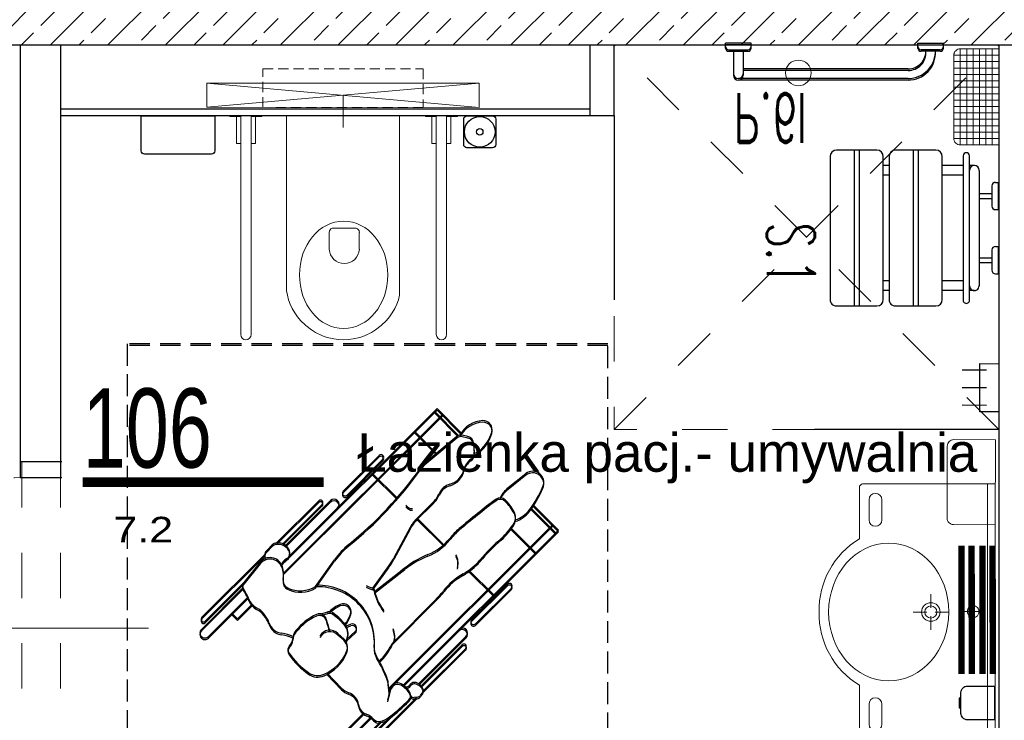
# Model space of a CAD drawing. Header units: millimetres. Extents: x 14495 to 271441, y -21035 to 2232.
# Tile 203 of 227: x 87147 to 87454, y 518 to 736. Entities that reach past the tile are written whole.
import ezdxf
from ezdxf.enums import TextEntityAlignment as Align

# ---------------------------------------------------------------- set-up
doc = ezdxf.new("R2010")
doc.units = ezdxf.units.MM
for name, pattern in [('$0$DASHED', [0.75, 0.5, -0.25]), ('DASHED', [28.222222, 14.111111, -14.111111]), ('DASHED2', [9.525, 6.35, -3.175])]:
    doc.linetypes.add(name, pattern=pattern)
for name, color, linetype in [('-- TECH NIEPEŁNOSPRAWNI', 8, 'Continuous'), ('-- TECH SPRZĘT NIEPEŁN', 1, 'Continuous'), ('-- TECH WYPOSAŻENIE', 2, 'Continuous'), ('-TECH SANITARNA', 1, 'Continuous'), ('_A_widok', 1, 'Continuous'), ('A-POW-NR', 1, 'Continuous'), ('a_HATCH', 9, 'Continuous'), ('A_PROJEKTOWANE', 3, 'Continuous'), ('A_SC_DZIAlOWE', 4, 'Continuous'), ('Sc-płyta cemwłókn-stelaz-wzmocnienie', 14, 'Continuous'), ('TECH Wyp.drobne', 1, 'Continuous')]:
    doc.layers.add(name, color=color, linetype=linetype)
for name, color, linetype, lineweight in [('03', 2, 'Continuous', 13), ('A-DOOR-IDEN', 1, 'Continuous', 18), ('A-GENM', 2, 'Continuous', 9), ('A_ARMATURA', 2, 'Continuous', 5), ('A_SANITARNE', 131, 'Continuous', 15), ('A_Stolarka_drzwi', 1, 'Continuous', 9), ('M_drzwi', 1, 'Continuous', 5), ('P-SANR-FIXT', 2, 'Continuous', 9), ('Technologia sanitarne', 1, 'Continuous', 30)]:
    doc.layers.add(name, color=color, linetype=linetype, lineweight=lineweight)
doc.layers.add('A-POW', color=2, linetype='Continuous', plot=False)
doc.layers.add('SYMBOLE', color=1, linetype='Continuous', plot=False)
doc.styles.add('arial-tab', font='arial.ttf')
doc.styles.add('ARIAL1_2', font='arial.ttf', dxfattribs={"width": 1.2})
doc.styles.add('arialce', font='ARIALN.TTF')
doc.styles.add('ROMANS', font='romans', dxfattribs={"width": 0.6})
doc.styles.add('switz721ltexbt', font='swissel.ttf')
doc.linetypes.add('#Pułtusk przebudowa bloku B - podkład 5.10.9.21_$0$ZIGZAG', pattern='A,0.0001,-0.2,[131,ltypeshp.shx,S=0.2,R=0,X=-0.2,Y=0],-0.4,[131,ltypeshp.shx,S=0.2,R=180,X=0.2,Y=0],-0.2', length=0.8001)

# ---------------------------------------------------------------- blocks, each defined once
blk = doc.blocks.new('POW')
at = {"const_width": 5}
blk.add_lwpolyline([(125.32, 0), (0, 0)], dxfattribs=at)
at = {"style": 'switz721ltexbt'}
blk.add_attdef('001', (-1.78, 12.35), '', height=41.18, dxfattribs=at)
blk = doc.blocks.new('D_wc_holder_ds - BG0900CS-706874-PW_K0')
at = {"layer": 'A-GENM', "color": 1}
for p, q in [((-392.11, 501.61), (-392.11, 493.11)), ((-390.76, 501.61), (-392.11, 501.61)), ((-386.21, 501.61), (-387.56, 501.61)), ((-386.21, 493.11), (-386.21, 501.61))]:
    blk.add_line(p, q, dxfattribs=at)
at = {"layer": 'P-SANR-FIXT', "color": 1}
for p, q in [((-390.76, 561.21), (-390.76, 493.11)), ((-387.56, 493.11), (-387.56, 561.21)), ((-390.76, 493.11), (-394.16, 493.11)), ((-394.16, 493.11), (-394.16, 492.81)), ((-384.16, 493.11), (-387.56, 493.11)), ((-384.16, 492.81), (-384.16, 493.11))]:
    blk.add_line(p, q, dxfattribs=at)
blk.add_arc((-389.16, 561.21), 1.6, 0, 180, dxfattribs=at)
blk = doc.blocks.new('wc inw')
at = {"color": 2, "lineweight": 0}
for p, q in [((-17.77, 0), (17.51, 0)), ((-4.44, -36.51), (-4.44, -41.77)), ((-3.5, -35.21), (4, -35.21)), ((4.94, -36.51), (4.94, -41.77)), ((-17.77, -54.69), (-17.51, -56.08)), ((-17.51, -56.08), (-17.12, -57.53)), ((-17.12, -57.53), (-16.6, -58.93)), ((17.12, -57.53), (16.6, -58.93)), ((17.51, -56.08), (17.12, -57.53)), ((-16.6, -58.93), (-15.97, -60.29)), ((-15.97, -60.29), (-15.22, -61.59)), ((15.97, -60.29), (15.22, -61.59)), ((16.6, -58.93), (15.97, -60.29)), ((-15.22, -61.59), (-14.37, -62.83)), ((-14.37, -62.83), (-13.41, -63.99)), ((-13.41, -63.99), (-11.77, -65.6)), ((13.41, -63.99), (11.77, -65.6)), ((14.37, -62.83), (13.41, -63.99)), ((15.22, -61.59), (14.37, -62.83)), ((-11.77, -65.6), (-10, -66.94)), ((-10, -66.94), (-8.71, -67.72)), ((10, -66.94), (8.71, -67.72)), ((11.77, -65.6), (10, -66.94)), ((-8.71, -67.72), (-6.54, -68.77)), ((-6.54, -68.77), (-5.07, -69.25)), ((-5.07, -69.25), (-3.02, -69.72)), ((-3.02, -69.72), (-1.52, -69.92)), ((-1.52, -69.92), (0, -70)), ((1.52, -69.92), (0, -70)), ((3.02, -69.72), (1.52, -69.92)), ((5.07, -69.25), (3.02, -69.72)), ((6.54, -68.77), (5.07, -69.25)), ((8.71, -67.72), (6.54, -68.77))]:
    blk.add_line(p, q, dxfattribs=at)
at = {"color": 2, "lineweight": 9}
for p, q in [((-17.77, -54.69), (-17.77, 0)), ((17.51, -56.08), (17.51, 0))]:
    blk.add_line(p, q, dxfattribs=at)
at = {"color": 8, "linetype": 'DASHED2', "lineweight": 9, "ltscale": 0.5}
blk.add_lwpolyline([(24.87, 14.5), (24.87, 2.5), (-25.13, 2.5), (-25.13, 14.5)], close=True, dxfattribs=at)
at = {"color": 2, "lineweight": 0}
for centre, radius, start, end in [((-3.24, -36.39), 1.2, 102.2339, 185.8899), ((3.75, -36.39), 1.2, 354.1101, 77.7661), ((0.25, -41.54), 4.7, 182.8022, 357.1978)]:
    blk.add_arc(centre, radius, start, end, dxfattribs=at)
blk.add_ellipse((0.05, -49.75), major_axis=(0, -16.75), ratio=0.823529, dxfattribs=at)
at = {"layer": 'Sc-płyta cemwłókn-stelaz-wzmocnienie', "lineweight": 9}
blk.add_line((-0.13, 6.25), (-0.13, -3.75), dxfattribs=at)
at = {"layer": 'Sc-płyta cemwłókn-stelaz-wzmocnienie', "color": 8, "lineweight": 9}
blk.add_lwpolyline([(-42.63, 2.5), (42.37, 2.5), (42.37, 10), (-42.63, 2.5), (-42.63, 10), (42.37, 2.5), (42.37, 10), (-42.63, 10)], dxfattribs=at)
blk = doc.blocks.new('umywalka vb npnsp')
at = {"layer": 'A_SANITARNE', "color": 1}
for p, q in [((364034, 420745), (364034, 420781.5)), ((364034, 420745), (363997.5, 420745)), ((364034, 420745), (364034, 420708.5)), ((364034, 420745), (364070.5, 420745)), ((364032.5, 420626), (364032.5, 420668.5)), ((364019.5, 420613), (363977, 420613)), ((364045.5, 420613), (364088, 420613)), ((364032.5, 420600), (364032.5, 420557.5))]:
    blk.add_line(p, q, dxfattribs=at)
at = {"layer": 'A_SANITARNE', "color": 2}
for p, q in [((363682.5, 420460), (363745, 420460)), ((364382.5, 420460), (364320, 420460)), ((363745, 420420), (363682.5, 420420)), ((364320, 420420), (364382.5, 420420))]:
    blk.add_line(p, q, dxfattribs=at)
blk.add_lwpolyline([(363632.5, 420814), (363632.5, 420400, 0.368325), (363644, 420390), (363804.5, 420390, 0.267589), (364032.5, 420264), (364032.5, 420264, 0.267589), (364260.5, 420390), (364421, 420390, 0.368325), (364432.5, 420400), (364432.5, 420814), (363632.5, 420814)], format="xyb", dxfattribs=at)
blk.add_lwpolyline([(363632.5, 420814), (364432.5, 420814), (364432.5, 420789.5), (363632.5, 420789.5)], close=True, dxfattribs=at)
at = {"layer": 'A_SANITARNE', "color": 1}
for centre, radius in [((364034, 420745), 18.5), ((364032.5, 420613), 29), ((364032.5, 420613), 19)]:
    blk.add_circle(centre, radius, dxfattribs=at)
at = {"layer": 'A_SANITARNE', "color": 2}
for centre, start, end in [((363682.5, 420440), 90, 270), ((363745, 420440), 270, 90), ((364320, 420440), 90, 270), ((364382.5, 420440), 270, 90)]:
    blk.add_arc(centre, 20, start, end, dxfattribs=at)
blk.add_ellipse((364032.5, 420481.5), major_axis=(-215, 0), ratio=0.872093, dxfattribs=at)
blk = doc.blocks.new('umywalka niep')
at = {"layer": 'A_SANITARNE', "color": 2}
blk.add_rational_spline([(381657.8, 413758.7), (381657.8, 413759.6), (381658.4, 413760.2), (381659.3, 413760.2)], [1, 0.804737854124, 0.804737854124, 1], degree=3, dxfattribs=at)
blk.add_blockref('umywalka vb npnsp', (18028.8, -7053.8), dxfattribs=at)
blk = doc.blocks.new('LKJUHG')
at = {"color": 1, "linetype": 'DASHED'}
for p, q in [((-44.15, 110.68), (75.85, 110.68)), ((-44.15, 110.68), (-44.15, -9.32)), ((-44.15, 110.68), (75.85, -9.32)), ((75.85, 110.68), (-44.15, -9.32)), ((75.85, -9.32), (75.85, 110.68)), ((-44.15, -9.32), (75.85, -9.32))]:
    blk.add_line(p, q, dxfattribs=at)
for start, end in [(0, 180), (180, 0)]:
    blk.add_arc((18.37, -0.57), 4, start, end)
blk = doc.blocks.new('DRZWI Z OSCIEZNICA NIEOKALAJACA 90')
at = {"linetype": 'DASHED'}
for p, q in [((-12, 5), (-12, 99)), ((0, 5), (0, 99))]:
    blk.add_line(p, q, dxfattribs=at)
at = {"ltscale": 0.05}
blk.add_line((-39.5, 52), (25.59, 52), dxfattribs=at)
for points in [[(-12, 99), (-12, 104), (0, 104), (0, 99)], [(93.91, 9.01), (1.43, 9.01), (1.43, 6.01), (93.91, 6.01)], [(-12, 0), (-12, 5), (0, 5), (0, 0)]]:
    blk.add_lwpolyline(points, close=True)
for points in [[(82.48, 9.01), (82.48, 16.01), (68.48, 16.01), (68.48, 14.01), (80.48, 14.01), (80.48, 9.01)], [(82.48, 6.01), (82.48, -0.99), (68.48, -0.99), (68.48, 1.01), (80.48, 1.01), (80.48, 6.01)]]:
    blk.add_lwpolyline(points)
at = {"linetype": 'DASHED'}
blk.add_arc((0, 5), 94, 2.4475, 90, dxfattribs=at)
blk = doc.blocks.new('SSCVCFDSS')
blk.add_line((0, 50.02), (0, 0))
blk.add_circle((0, -19), 19)
at = {"style": 'ROMANS', "text_generation_flag": 4, "width": 0.6}
blk.add_attdef('FD1-8', text='', height=13, rotation=270, dxfattribs=at).set_placement((6.15, 55.19), align=Align.RIGHT)
for tag, p in [('200', (8.16, 25.47)), ('90', (-8.71, 25.47))]:
    blk.add_attdef(tag, text='', height=13, rotation=270, dxfattribs=at).set_placement(p, align=Align.MIDDLE)
blk.add_attdef('AL6C', text='', height=13, dxfattribs=at).set_placement((-0.56, -18.64), align=Align.MIDDLE)
blk = doc.blocks.new('niepełnosprawny')
at = {"layer": '-- TECH SPRZĘT NIEPEŁN', "color": 8, "linetype": 'DASHED2'}
blk.add_lwpolyline([(0, 0), (150, 0), (150, 150), (0, 150)], close=True, dxfattribs=at)
at = {"color": 252}
for p, q in [((50.55, 83.75), (96.73, 129.8)), ((104.29, 122.22), (96.73, 129.8)), ((48.81, 78.49), (98.5, 128.03)), ((103.44, 121.4), (95.9, 128.97)), ((96.56, 115.8), (89.65, 122.74)), ((102.89, 121.08), (93.5, 113.25)), ((106.38, 121.06), (104.56, 121.48)), ((108.08, 119.1), (108.33, 116.21)), ((67.44, 104.01), (78.65, 115.18)), ((68.64, 102.8), (79.85, 113.97)), ((76.53, 109.66), (84.24, 101.92)), ((124.41, 109.47), (118.88, 105.04)), ((46.67, 87.92), (59.79, 101)), ((48.59, 87.63), (60.89, 99.89)), ((49.48, 87.1), (63.48, 101.06)), ((95.34, 100.38), (90.54, 95.64)), ((125.99, 98.78), (133.76, 90.99)), ((126.68, 99.76), (134.59, 91.82)), ((90.52, 95.62), (98.8, 87.32)), ((81.65, 42.57), (132.83, 93.59)), ((88.32, 92.66), (83.28, 83.24)), ((119.74, 92.55), (127.51, 84.76)), ((86.14, 43.52), (134.59, 91.82)), ((45.28, 87.25), (43.68, 85.63)), ((23.27, 64.59), (42.97, 84.23)), ((41.51, 81.82), (36.44, 75.54)), ((48.38, 81.59), (49.73, 82.94)), ((58.81, 74.31), (64.73, 82.64)), ((76.71, 73.72), (81.8, 80.85)), ((77.24, 72.74), (86.69, 80.08)), ((106.69, 79.4), (114.39, 71.68)), ((23.2, 60.9), (36.17, 73.83)), ((24.38, 63.49), (36.36, 75.44)), ((107.51, 63.82), (118.72, 74.99)), ((108.71, 62.61), (119.92, 73.79)), ((25.41, 58.69), (37.73, 70.97)), ((34.45, 64.17), (39.01, 68.72)), ((82.76, 56.53), (96.49, 70.37)), ((34.45, 64.17), (32.68, 65.94)), ((60.48, 65.72), (62.59, 66.34)), ((66.1, 64.6), (64.24, 66.03)), ((66.22, 64.49), (67.8, 62.74)), ((68.33, 62.01), (69.79, 62.52)), ((67.59, 58), (65.78, 59.63)), ((68.36, 57.02), (68.78, 58.58)), ((68.57, 57.8), (71.18, 60.21)), ((91.02, 43.97), (105.75, 58.66)), ((91.79, 43.32), (104.58, 56.07)), ((92.39, 41.72), (105.68, 54.97)), ((62.36, 47.32), (66.88, 42.58)), ((81.85, 40.7), (81.48, 44.24)), ((81.37, 38.77), (82.34, 42.64)), ((81.79, 41.32), (81.96, 41.14)), ((92.27, 41.46), (91.49, 40.32)), ((69.17, 18.56), (90.42, 39.75)), ((90.63, 39.78), (89.62, 39.63)), ((68.06, 19.67), (82.57, 34.13)), ((68.78, 29.74), (73.88, 34.82)), ((63.27, 20.71), (76.18, 33.59)), ((65.48, 18.5), (79.33, 32.31)), ((68.78, 29.74), (70.54, 27.97))]:
    blk.add_line(p, q, dxfattribs=at)
for centre, radius, start, end in [((111.33, 117.6), 8.42, 92.0801, 152.3176), ((111.13, 123.23), 2.79, 344.0873, 92.0801), ((104.13, 119.6), 1.93, 77.0103, 129.8071), ((105.88, 118.9), 2.21, 4.9834, 77.0103), ((102.55, 125.67), 11.71, 309.8076, 344.0873), ((79.25, 114.58), 0.85, 314.9142, 134.9142), ((110.36, 109.57), 5.38, 124.7918, 166.9989), ((105.9, 115.99), 2.44, 304.7918, 4.9834), ((107.45, 119.78), 4.04, 282.636, 309.8076), ((-7.73, 182.16), 122.05, 309.0761, 324.4036), ((100.85, 104.43), 11.48, 129.8071, 144.4036), ((99.03, 112.19), 6.25, 286.0249, 346.9989), ((126.57, 106.78), 3.45, 336.8833, 128.6769), ((102.23, 101.07), 5.32, 106.0249, 155.0414), ((124.41, 98.13), 8.85, 128.6769, 154.4635), ((97.6, 119.15), 34.95, 323.1752, 336.8833), ((64.58, 99.95), 1.56, 314.9142, 134.9142), ((68.04, 103.4), 0.85, 134.9142, 314.9142), ((88.21, 107.59), 10.14, 314.6602, 335.0414), ((249.89, -78.93), 225.21, 126.7532, 130.4972), ((116.44, 99.76), 2.19, 46.2022, 126.7532), ((60.34, 100.44), 0.781, 314.9142, 134.9142), ((89.04, 101.08), 2.52, 214.2913, 270.2275), ((107.46, 90.39), 15.16, 28.3964, 46.2022), ((99.28, 86.8), 12.43, 134.6602, 151.8587), ((117.64, 95.9), 3.59, 329.7496, 28.3964), ((118.44, 103.54), 8.91, 287.5671, 323.1752), ((118.76, 74.62), 23.29, 130.4972, 140.9702), ((103.91, 103.91), 19.48, 311.2166, 329.7496), ((87.4, 100.04), 17.08, 292.3021, 320.9702), ((160.39, 39.43), 66.23, 131.2166, 139.4117), ((46.91, 85.64), 2.29, 95.9124, 135.2876), ((47.07, 84.08), 3.86, 21.6213, 95.9124), ((84.46, 68.62), 24.2, 129.0761, 144.5991), ((44.6, 79.33), 3.97, 23.0576, 141.0879), ((45.49, 83.83), 2.56, 135.2876, 199.0105), ((48.74, 84.75), 2.06, 299.3232, 21.6213), ((64.04, 93.53), 21.81, 324.4898, 331.8587), ((105.55, 55.79), 30.75, 112.3021, 130.5822), ((98.17, 81.67), 5.1, 343.6072, 29.25), ((51.53, 79.78), 3.63, 119.3232, 158.5971), ((41.65, 78.08), 7.18, 349.4627, 23.0576), ((95.54, 94.99), 19.16, 299.084, 319.4117), ((114.36, 61.15), 19.56, 119.084, 142.3635), ((37.8, 74.45), 1.75, 141.0879, 213.4671), ((51.38, 76.27), 2.72, 169.4627, 244.8586), ((54.05, 81.97), 9.02, 244.8586, 301.8594), ((59.57, 57.07), 17.61, 355.5754, 91.6), ((82.24, 90.41), 17.58, 244.2845, 252.7304), ((119.32, 74.39), 0.85, 314.9142, 134.9142), ((21.26, 63.51), 18.09, 22.0627, 33.4671), ((94.58, 77.41), 17.97, 192.1882, 216.1337), ((75.87, 90.84), 29.05, 315.2262, 322.3635), ((42.99, 72.32), 5.36, 202.0627, 241.4836), ((36.54, 60.45), 8.14, 18.4308, 61.4836), ((70.78, 58.8), 10.8, 113.3822, 135.1523), ((67.46, 66.49), 2.42, 342.2091, 113.3822), ((23.83, 64.04), 0.781, 134.9142, 314.9142), ((66.49, 49.45), 17.71, 114.5005, 141.3241), ((60.04, 63.6), 2.17, 14.0842, 114.5005), ((63.11, 64.55), 1.86, 52.4373, 106.2854), ((65.53, 63.87), 0.929, 42.02, 52.4373), ((61.22, 68.49), 8.97, 318.6218, 342.2091), ((48.96, 64.59), 4.95, 198.4308, 262.4364), ((97.1, 72.89), 36.04, 194.0842, 199.799), ((64.49, 59.76), 4.45, 344.6393, 42.02), ((70.25, 61.22), 1.38, 312.7414, 109.1452), ((108.11, 63.22), 0.85, 134.9142, 314.9142), ((24.3, 59.8), 1.56, 134.9142, 314.9142), ((46.78, 48.12), 11.66, 64.6399, 82.4364), ((56.18, 57.7), 4.51, 141.3241, 176.2431), ((63.24, 57.1), 3.58, 44.9142, 150.3518), ((78.06, 58.83), 5.46, 340.0191, 23.7416), ((104.65, 59.76), 1.56, 314.9142, 134.9142), ((52.03, 54.54), 1.84, 135.8677, 215.1309), ((48.23, 58.22), 3.45, 315.8677, 356.2431), ((65.2, 55.34), 3.58, 337.2881, 47.9487), ((82.68, 55.29), 5.58, 175.5754, 210.5582), ((62.59, 66.81), 22.64, 315.484, 332.9886), ((105.13, 55.52), 0.781, 314.9142, 134.9142), ((70.93, 67.84), 24.94, 215.1309, 234.9585), ((56.31, 59.06), 13.21, 293.0477, 337.2881), ((39.97, 30.07), 44.02, 20.7313, 30.5582), ((59.51, 51.55), 5.05, 234.9585, 293.0477), ((75.82, 43.64), 5.69, 6.0149, 20.7313), ((84.4, 42.12), 2.13, 59.267, 165.9433), ((81.38, 37.04), 8.04, 31.2032, 59.267), ((86.67, 45.33), 2.41, 274.4036, 322.7407), ((89.64, 43.07), 1.32, 82.6942, 142.7407), ((89.4, 41.25), 3.15, 19.3206, 82.6942), ((70.93, 46.43), 5.58, 223.6333, 251.3772), ((67.69, 36.81), 4.56, 8.0457, 71.3772), ((86.68, 40.25), 1.84, 314.2095, 31.2032), ((89.46, 40.71), 1.1, 211.3327, 278.7192), ((90.44, 41.04), 1.28, 278.7192, 325.6132), ((91.5, 41.99), 0.934, 325.6132, 19.3206), ((75.93, 37.98), 3.76, 188.0457, 250.1291), ((31.71, 96.75), 80.67, 308.4599, 314.2095), ((72.79, 29.3), 5.46, 41.141, 70.1291), ((78.49, 34.28), 2.1, 221.141, 280.3265), ((77.64, 38.93), 6.83, 280.3265, 308.4599), ((64.37, 19.61), 1.56, 134.9142, 314.9142), ((68.61, 19.12), 0.781, 134.9142, 314.9142)]:
    blk.add_arc(centre, radius, start, end, dxfattribs=at)
blk = doc.blocks.new('P.6l')
for p, q in [((-24.81, 0), (28.19, 0)), ((-24.81, -3), (26.69, -3)), ((26.69, -9), (26.69, -1.5)), ((29.69, -9), (29.69, -1.5)), ((-34.81, -9), (-28.81, -9)), ((31.19, -9), (25.19, -9)), ((-35.81, -10), (-35.81, -11)), ((-27.81, -11), (-35.81, -11)), ((-27.81, -10), (-27.81, -11)), ((24.19, -10), (24.19, -11)), ((24.19, -11), (32.19, -11)), ((32.19, -10), (32.19, -11))]:
    blk.add_line(p, q)
for centre, radius, start, end in [((-24.81, -8.5), 8.5, 90, 183.3723), ((28.19, -1.5), 1.5, 0, 180), ((-24.81, -8.5), 5.5, 90, 185.2159), ((-34.81, -10), 1, 90, 180), ((-28.81, -10), 1, 0, 90), ((25.19, -10), 1, 90, 180), ((31.19, -10), 1, 0, 90)]:
    blk.add_arc(centre, radius, start, end)
at = {"style": 'ROMANS', "flags": 1}
for tag, p in [('OPIS', (-147.38, 29.67)), ('WYMIARY', (-147.15, 11.95)), ('PRODUCENT', (-147.71, -6.6)), ('TYP', (-147.71, -28.28))]:
    blk.add_attdef(tag, p, '', height=10, dxfattribs=at)
at = {"layer": 'SYMBOLE', "style": 'ROMANS', "width": 0.6}
blk.add_attdef('SYMBOL', text='', height=15, dxfattribs=at).set_placement((0, 12.03), align=Align.MIDDLE_CENTER)
blk = doc.blocks.new('S.1')
for p, q in [((-14.25, 51.56), (-14.25, 52.5)), ((-5.75, 52.5), (-14.25, 52.5)), ((-5.75, 51.56), (-5.75, 52.5)), ((5.75, 51.56), (5.75, 52.5)), ((14.25, 52.5), (5.75, 52.5)), ((14.25, 51.56), (14.25, 52.5)), ((-13.19, 50.5), (-6.81, 50.5)), ((-10.75, 46.5), (-10.75, 50.5)), ((-9.25, 46.5), (-9.25, 50.5)), ((6.81, 50.5), (13.19, 50.5)), ((9.25, 46.5), (9.25, 50.5)), ((10.75, 46.5), (10.75, 50.5)), ((-18, 46.5), (18, 46.5)), ((-19.5, 45), (-19.5, 43.5)), ((19.5, 45), (19.5, 43.5)), ((-19.5, 41.5), (-19.5, 35)), ((-16.5, 41.5), (-16.5, 35)), ((16.5, 41.5), (16.5, 35)), ((19.5, 41.5), (19.5, 35)), ((-24.3, 27.45), (24.3, 27.45)), ((-24.3, 25.95), (24.3, 25.95)), ((-19.5, 18.4), (-19.5, 16.6)), ((-16.5, 18.4), (-16.5, 16.6)), ((16.5, 18.4), (16.5, 16.6)), ((19.5, 18.4), (19.5, 16.6)), ((-24.3, 9.05), (24.3, 9.05)), ((-24.3, 7.55), (24.3, 7.55))]:
    blk.add_line(p, q)
for points in [[(22.5, 43.5), (-22.5, 43.5)], [(-22.5, 41.5), (22.5, 41.5)], [(22.3, 35), (-22.3, 35)], [(-24.3, 33), (-24.3, 20.4)], [(24.3, 20.4), (24.3, 33)], [(-22.3, 18.4), (22.3, 18.4)], [(22.3, 16.6), (-22.3, 16.6)], [(-24.3, 14.6), (-24.3, 2)], [(24.3, 2), (24.3, 14.6)], [(-22.3, 0), (22.3, 0)]]:
    blk.add_lwpolyline(points)
for centre, radius, start, end in [((-13.19, 51.56), 1.06, 180, 270), ((-6.81, 51.56), 1.06, 270, 0), ((6.81, 51.56), 1.06, 180, 270), ((13.19, 51.56), 1.06, 270, 0), ((-18, 45), 1.5, 90, 270), ((18, 45), 1.5, 270, 90), ((-22.5, 42.5), 1, 90, 270), ((22.5, 42.5), 1, 270, 90), ((-22.3, 33), 2, 90, 180), ((22.3, 33), 2, 0, 90), ((-22.3, 20.4), 2, 180, 270), ((22.3, 20.4), 2, 270, 0), ((-22.3, 14.6), 2, 90, 180), ((22.3, 14.6), 2, 0, 90), ((-22.3, 2), 2, 180, 270), ((22.3, 2), 2, 270, 0)]:
    blk.add_arc(centre, radius, start, end)
at = {"style": 'ROMANS', "flags": 1}
for tag, p in [('OPIS', (-126.36, 38.81)), ('WYMIARY', (-126.13, 21.08)), ('PRODUCENT', (-126.69, 2.53)), ('TYP', (-126.69, -19.14))]:
    blk.add_attdef(tag, p, '', height=10, dxfattribs=at)
at = {"layer": 'SYMBOLE', "style": 'ROMANS', "width": 0.6}
blk.add_attdef('SYMBOL', text='', height=15, dxfattribs=at).set_placement((1.23, -12.24), align=Align.MIDDLE_CENTER)
blk = doc.blocks.new('wieszak krótki')
at = {"color": 2, "linetype": 'Continuous'}
for p, q in [((-1.58, 19.5), (-9.16, 19.5)), ((-1.58, 14), (-9.16, 14)), ((-1.58, 8.5), (-9.16, 8.5))]:
    blk.add_line(p, q, dxfattribs=at)
blk.add_lwpolyline([(-3.68, 6.5), (-3.68, 21.5), (2.21, 21.5), (2.21, 6.5)], close=True, dxfattribs=at)
blk = doc.blocks.new('koszyk pod prysznic')
at = {"layer": 'A-DOOR-IDEN', "color": 1}
for p, q in [((0, 15), (0, -15)), ((14, 13), (0, 13)), ((2, 15), (2, -15)), ((4, 15), (4, -15)), ((6, 15), (6, -15)), ((8, 15), (8, -15)), ((10, 15), (10, -15)), ((12, 15), (12, -15)), ((14, 11), (0, 11)), ((14, 9), (0, 9)), ((14, 9), (0, 9)), ((14, 7), (0, 7)), ((14, 5), (0, 5)), ((14, 3), (0, 3)), ((14, 1), (0, 1)), ((14, 1), (0, 1)), ((14, -1), (0, -1)), ((14, -1), (0, -1)), ((14, -3), (0, -3)), ((14, -5), (0, -5)), ((14, -7), (0, -7)), ((14, -9), (0, -9)), ((14, -9), (0, -9)), ((14, -11), (0, -11)), ((14, -13), (0, -13))]:
    blk.add_line(p, q, dxfattribs=at)
blk.add_lwpolyline([(0, -15), (12, -15, 0.414214), (14, -13), (14, 13, 0.414214), (12, 15), (0, 15)], format="xyb", close=True, dxfattribs=at)

msp = doc.modelspace()

# ---------------------------------------------------------------- hatches: boundary and pattern name
at = {"layer": 'a_HATCH', "linetype": 'Continuous', "lineweight": 13}
h = msp.add_hatch(dxfattribs=at)
h.set_pattern_fill('ANSI33', color=256, scale=2, style=0)
h.set_pattern_definition([(45, (-5165.567, 327.875), (-8.9802561, 8.9802561), []), (45, (-5156.587, 327.875), (-8.9802561, 8.9802561), [6.35, -3.175])])
h.paths.add_polyline_path([(87440.13, 1302.24), (87439.79, 752.24), (87114.79, 752.24), (87114.79, 1012.24), (87089.79, 1012.24), (87089.79, 728.24), (87465.13, 728.24), (87465.13, 1302.24)])

# ---------------------------------------------------------------- linework, layer by layer
at = {"layer": '-TECH SANITARNA', "color": 1, "const_width": 2}
msp.add_lwpolyline([(87440.97, 571.97), (87441.03, 531.97)], dxfattribs=at)
at = {"layer": '-TECH SANITARNA', "color": 1, "linetype": '$0$DASHED', "ltscale": 5, "const_width": 2}
for points in [[(87444.15, 571.98), (87444.22, 531.98)], [(87447.52, 571.98), (87447.59, 531.98)], [(87450.7, 571.99), (87450.77, 531.99)]]:
    msp.add_lwpolyline(points, dxfattribs=at)
at = {"layer": '03', "color": 1}
msp.add_lwpolyline([(87436.53, 580.6), (87436.57, 603.1, -0.414214), (87438.57, 605.1), (87451.57, 605.07), (87451.53, 578.57), (87438.53, 578.6, -0.414214)], format="xyb", close=True, dxfattribs=at)
at = {"layer": '_A_widok'}
for p, q in [((87159.82, 708.24), (87325.13, 708.24)), ((87159.82, 706.24), (87325.13, 706.24))]:
    msp.add_line(p, q, dxfattribs=at)
msp.add_lwpolyline([(87325.13, 706.24), (87332.63, 706.24), (87332.63, 728.24)], dxfattribs=at)
at = {"layer": 'A_PROJEKTOWANE'}
for p, q in [((87089.79, 728.24), (87465.13, 728.24)), ((87325.13, 706.24), (87325.13, 728.24)), ((87332.63, 706.24), (87332.63, 728.24))]:
    msp.add_line(p, q, dxfattribs=at)
at = {"layer": 'A_SC_DZIAlOWE'}
for p, q in [((87147.32, 728.24), (87147.32, 593.24)), ((87159.82, 728.24), (87159.82, 593.24)), ((87159.82, 728.24), (87159.82, 593.24)), ((87452.63, 728.24), (87452.63, 468.74)), ((87147.32, 598.24), (87159.82, 598.24)), ((87147.82, 598.24), (87160.32, 598.24)), ((87147.32, 593.24), (87159.82, 593.24)), ((87147.82, 593.24), (87160.32, 593.24))]:
    msp.add_line(p, q, dxfattribs=at)
at = {"layer": 'TECH Wyp.drobne', "color": 1}
for points in [[(87207.02, 694.15), (87186.02, 694.15, -0.414214), (87185.02, 695.15), (87185.02, 706.15), (87208.02, 706.15), (87208.02, 695.15, -0.414214)], [(87294.69, 696.11), (87286.69, 696.11, -0.414214), (87285.69, 697.11), (87285.69, 705.11, -0.414214), (87286.69, 706.11), (87294.69, 706.11, -0.414214), (87295.69, 705.11), (87295.69, 697.11, -0.414214)], [(87294.69, 696.11), (87286.69, 696.11, -0.414214), (87285.69, 697.11), (87285.69, 705.11, -0.414214), (87286.69, 706.11), (87294.69, 706.11, -0.414214), (87295.69, 705.11), (87295.69, 697.11, -0.414214)], [(87440.84, 519.7), (87440.84, 526.2, -0.414214), (87442.84, 528.2), (87451.34, 528.2), (87451.34, 517.7), (87442.84, 517.7, -0.414214)], [(87440.84, 519.7), (87440.84, 526.2, -0.414214), (87442.84, 528.2), (87451.34, 528.2), (87451.34, 517.7), (87442.84, 517.7, -0.414214)]]:
    msp.add_lwpolyline(points, format="xyb", close=True, dxfattribs=at)
at = {"layer": 'TECH Wyp.drobne', "color": 1, "linetype": '#Pułtusk przebudowa bloku B - podkład 5.10.9.21_$0$ZIGZAG', "lineweight": -3, "ltscale": 20}
for points in [[(87332.63, 706.24), (87332.63, 648.73)], [(87452.62, 608.24), (87395.12, 608.24)]]:
    msp.add_lwpolyline(points, dxfattribs=at)
at = {"layer": 'TECH Wyp.drobne', "color": 1}
msp.add_lwpolyline([(87440.84, 521.4), (87440.84, 524.5), (87440.29, 524.5), (87440.29, 521.4)], close=True, dxfattribs=at)
msp.add_lwpolyline([(87440.84, 521.4), (87440.84, 524.5), (87440.29, 524.5), (87440.29, 521.4)], close=True, dxfattribs=at)
for radius in [4.78, 4.78, 1, 1]:
    msp.add_circle((87290.69, 701.11), radius, dxfattribs=at)

# ---------------------------------------------------------------- block references
at = {"layer": '-- TECH NIEPEŁNOSPRAWNI', "rotation": 0.003930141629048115}
for p in [(87180.64, 485), (87180.64, 484.5)]:
    msp.add_blockref('niepełnosprawny', p, dxfattribs=at)
at = {"layer": '-- TECH WYPOSAŻENIE', "rotation": 359.8998443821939}
msp.add_blockref('wieszak krótki', (87450.39, 607.29), dxfattribs=at)
at = {"layer": '-TECH SANITARNA', "color": 1}
ref = msp.add_blockref('P.6l', (87399.56, 717.74), dxfattribs=dict(at, rotation=180))
ref.add_attrib('SYMBOL', 'P.6l', dxfattribs={"layer": 'SYMBOLE', "height": 15, "style": 'ROMANS', "text_generation_flag": 4, "width": 0.6}).set_placement((87381.32, 705.72), align=Align.MIDDLE_CENTER)
ref = msp.add_blockref('P.6l', (87399.56, 717.74), dxfattribs=dict(at, rotation=180))
ref.add_attrib('SYMBOL', 'P.6l', dxfattribs={"layer": 'SYMBOLE', "height": 15, "style": 'ROMANS', "text_generation_flag": 4, "width": 0.6}).set_placement((87381.32, 705.72), align=Align.MIDDLE_CENTER)
ref = msp.add_blockref('P.6l', (87399.56, 717.74), dxfattribs=dict(at, rotation=180))
ref.add_attrib('SYMBOL', 'P.6l', dxfattribs={"layer": 'SYMBOLE', "height": 15, "style": 'ROMANS', "text_generation_flag": 4, "width": 0.6}).set_placement((87381.32, 705.72), align=Align.MIDDLE_CENTER)
ref = msp.add_blockref('P.6l', (87399.56, 717.24), dxfattribs=dict(at, rotation=180))
ref.add_attrib('SYMBOL', 'P.6l', dxfattribs={"layer": 'SYMBOLE', "height": 15, "style": 'ROMANS', "text_generation_flag": 4, "width": 0.6}).set_placement((87381.32, 705.22), align=Align.MIDDLE_CENTER)
ref = msp.add_blockref('S.1', (87400.01, 671.1), dxfattribs=dict(at, rotation=270))
ref.add_attrib('SYMBOL', 'S.1', dxfattribs={"layer": 'SYMBOLE', "color": 1, "height": 15, "rotation": 270, "style": 'ROMANS', "width": 0.6}).set_placement((87387.77, 663.09), align=Align.MIDDLE_CENTER)
at = {"layer": 'A-DOOR-IDEN', "color": 1, "xscale": -1}
msp.add_blockref('koszyk pod prysznic', (87452.62, 712.01), dxfattribs=at)
at = {"layer": 'A-POW-NR'}
ref = msp.add_blockref('POW', (87166.79, 591.87), dxfattribs=dict(at, xscale=0.6, yscale=0.6, zscale=0.6))
ref.add_attrib('88,88', '7.2', dxfattribs={"layer": 'A-POW', "height": 8, "style": 'ARIAL1_2', "width": 1.2}).set_placement((87195.01, 573.02), align=Align.RIGHT)
ref.add_attrib('POKOJ', 'Łazienka pacj.- umywalnia', (87252.46, 595.08), dxfattribs={"layer": 'A-POW', "height": 12, "style": 'arialce', "width": 1.2})
ref.add_attrib('001', '106', (87166.79, 596.38), dxfattribs={"layer": '0', "height": 24.71, "style": 'switz721ltexbt', "width": 0.7})
at = {"layer": 'A_ARMATURA', "ltscale": 0.05, "xscale": -0.1, "yscale": 0.1, "zscale": 0.1, "rotation": 270}
msp.add_blockref('umywalka niep', (46075.53, -37654.81), dxfattribs=at)
at = {"layer": 'A_Stolarka_drzwi', "xscale": -1}
msp.add_blockref('DRZWI Z OSCIEZNICA NIEOKALAJACA 90', (87147.82, 494.24), dxfattribs=at)
at = {"layer": 'M_drzwi'}
ref = msp.add_blockref('SSCVCFDSS', (87108.72, 546.24), dxfattribs=dict(at, xscale=-1, rotation=270))
ref.add_attrib('90', '210', dxfattribs={"layer": '0', "height": 14, "rotation": 180, "style": 'arial-tab', "text_generation_flag": 6, "width": 0.6}).set_placement((87134.19, 537.54), align=Align.MIDDLE)
ref.add_attrib('200', '90', dxfattribs={"layer": '0', "height": 14, "rotation": 180, "style": 'arial-tab', "text_generation_flag": 6, "width": 0.6}).set_placement((87134.19, 554.4), align=Align.MIDDLE)
ref.add_attrib('AL6C', 'D1', dxfattribs={"layer": '0', "height": 15, "style": 'arial-tab', "width": 0.6}).set_placement((87090.08, 545.69), align=Align.MIDDLE)
at = {"layer": 'P-SANR-FIXT', "rotation": 180}
msp.add_blockref('LKJUHG', (87408.48, 718.92), dxfattribs=at)
at = {"layer": 'TECH Wyp.drobne', "color": 1, "xscale": -1, "rotation": 179.9965001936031}
for p in [(87606.92, 1199.03), (87606.92, 1199.03), (87667.92, 1199.03), (87667.92, 1199.03)]:
    msp.add_blockref('D_wc_holder_ds - BG0900CS-706874-PW_K0', p, dxfattribs=at)
at = {"layer": 'Technologia sanitarne', "rotation": 359.9925467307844}
msp.add_blockref('wc inw', (87248.17, 706.25), dxfattribs=at)
msp.add_blockref('wc inw', (87248.17, 706.25), dxfattribs=at)

doc.saveas('drawing.dxf')
